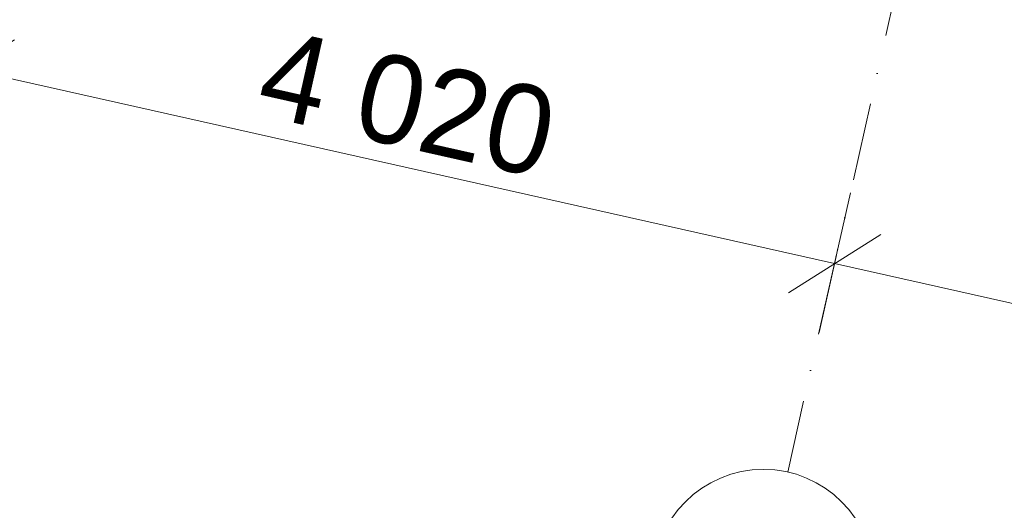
# Model space of a CAD drawing. Header units: millimetres. Extents: x -7145539 to 8272368, y 6117771 to 6337028.
# Tile 5 of 213: x -6866541 to -6862082, y 6126784 to 6129006. Entities that reach past the tile are written whole.
import ezdxf
from ezdxf.enums import TextEntityAlignment as Align

# ---------------------------------------------------------------- set-up
doc = ezdxf.new("R2010")
doc.units = ezdxf.units.MM
doc.header["$MEASUREMENT"] = 0
doc.linetypes.add('Штрихпунктирная', pattern=[670.277762, 352.777767, -176.388884, 0, -141.111112])
doc.layers.add('АР-Чертеж-Оси_Осевые размеры.АР', color=7, linetype='Continuous')
doc.layers.add('АР-Чертеж-Оси_Осевые размеры.АР_Ном._пера__1', color=7, linetype='Continuous', lineweight=0)
doc.layers.add('АР-Чертеж-Оси_Осевые размеры.АР_Ном._пера__120', color=7, linetype='Continuous', lineweight=0)
doc.styles.add('РЎР“Р•РќР•Р\xa0Р\x98Р\xa0_РЎРўР\x98Р›Р¬_2', font='GOTHIC.TTF')
doc.dimstyles.new('СГЕНЕРИР_СТИЛЬ__11', dxfattribs={"dimtxt": 400, "dimasz": 332.5, "dimexe": 0.18, "dimexo": 0.0625, "dimgap": 0, "dimtad": 1, "dimdec": 0, "dimzin": 0, "dimdsep": 46, "dimtxsty": 'РЎР“Р•РќР•Р\xa0Р\x98Р\xa0_РЎРўР\x98Р›Р¬_2', "dimblk": 'ARROWHEAD_6', "dimblk1": 'ARROWHEAD_6', "dimblk2": 'ARROWHEAD_6', "dimcen": 0.09, "dimse1": 1, "dimse2": 1, "dimclrd": 7, "dimclre": 7, "dimclrt": 7, "dimazin": 0, "dimtfac": 1, "dimtdec": 4, "dimtmove": 0, "dimatfit": 3, "dimfxl": 1, "dimtolj": 1, "dimtzin": 0, "dimarcsym": 0})

# ---------------------------------------------------------------- blocks, each defined once
blk = doc.blocks.new('Стандартный Маркер Сетки[133]_1', base_point=(-6858062.3, 6149223.3))
at = {"layer": 'АР-Чертеж-Оси_Осевые размеры.АР_Ном._пера__120', "color": 7, "linetype": 'Штрихпунктирная', "lineweight": 0}
for p, q in [((-6858281.5, 6148247.6), (-6862844, 6127933.2)), ((-6862844, 6127933.2), (-6863063.1, 6126957.5))]:
    blk.add_line(p, q, dxfattribs=at)
at = {"layer": 'АР-Чертеж-Оси_Осевые размеры.АР_Ном._пера__120', "color": 7, "linetype": 'Continuous', "lineweight": 0}
blk.add_circle((-6863172.7, 6126469.7), 500, dxfattribs=at)
at = {"layer": 'АР-Чертеж-Оси_Осевые размеры.АР_Ном._пера__120', "color": 7, "linetype": 'Штрихпунктирная', "lineweight": 0}
blk.add_point((-6862844, 6127933.2), dxfattribs=at)
blk.add_point((-6862844, 6127933.2), dxfattribs=at)
at = {"layer": 'АР-Чертеж-Оси_Осевые размеры.АР_Ном._пера__120', "color": 7, "lineweight": 0, "style": 'РЎР“Р•РќР•Р\xa0Р\x98Р\xa0_РЎРўР\x98Р›Р¬_2'}
blk.add_attdef('AC_MarkerText_1', text='', height=350, rotation=347.3417, dxfattribs=at).set_placement((-6863102.7, 6126650.8), align=Align.TOP_CENTER)
blk = doc.blocks.new('Стандартный Маркер Сетки[188]_1', base_point=(-6858062.3, 6149223.3))
at = {"layer": 'АР-Чертеж-Оси_Осевые размеры.АР_Ном._пера__120', "color": 7, "linetype": 'Штрихпунктирная', "lineweight": 0}
for p, q in [((-6858281.5, 6148247.6), (-6862844, 6127933.2)), ((-6862844, 6127933.2), (-6863063.1, 6126957.5))]:
    blk.add_line(p, q, dxfattribs=at)
at = {"layer": 'АР-Чертеж-Оси_Осевые размеры.АР_Ном._пера__120', "color": 7, "linetype": 'Continuous', "lineweight": 0}
blk.add_circle((-6863172.7, 6126469.7), 500, dxfattribs=at)
at = {"layer": 'АР-Чертеж-Оси_Осевые размеры.АР_Ном._пера__120', "color": 7, "linetype": 'Штрихпунктирная', "lineweight": 0}
blk.add_point((-6862844, 6127933.2), dxfattribs=at)
blk.add_point((-6862844, 6127933.2), dxfattribs=at)
at = {"layer": 'АР-Чертеж-Оси_Осевые размеры.АР_Ном._пера__120', "color": 7, "lineweight": 0, "style": 'РЎР“Р•РќР•Р\xa0Р\x98Р\xa0_РЎРўР\x98Р›Р¬_2'}
blk.add_attdef('AC_MarkerText_1', text='', height=350, rotation=347.3417, dxfattribs=at).set_placement((-6863102.7, 6126650.8), align=Align.TOP_CENTER)
blk = doc.blocks.new('*D1261', base_point=(-6256761.3, 6562677.8))
at = {"layer": 'АР-Чертеж-Оси_Осевые размеры.АР_Ном._пера__1', "color": 7, "linetype": 'Continuous', "lineweight": 0, "transparency": 16777216}
for p, q in [((-6870113.8, 6129196.5), (-6869970, 6129836.8)), ((-6869832.8, 6129649.1), (-6870251, 6129384.3)), ((-6870041.9, 6129516.7), (-6866773.4, 6128782.6)), ((-6866845.3, 6128462.4), (-6866701.5, 6129102.7)), ((-6866564.3, 6128915), (-6866982.4, 6128650.2)), ((-6866773.4, 6128782.6), (-6862851, 6127901.7))]:
    blk.add_line(p, q, dxfattribs=at)
at = {"layer": 'АР-Чертеж-Оси_Осевые размеры.АР_Ном._пера__1', "color": 7, "lineweight": 0, "transparency": 16777216, "insert": (-6869077.9, 6129382.2), "char_height": 400, "attachment_point": 7, "rotation": 347.3417, "style": 'РЎР“Р•РќР•Р\xa0Р\x98Р\xa0_РЎРўР\x98Р›Р¬_2'}
blk.add_mtext('\\A1;{\\pql;\\fCentury Gothic|b0|i0|c204|p0;\\W1.000000;3\xa0350}', dxfattribs=at)
blk = doc.blocks.new('ARROWHEAD_6')
at = {"color": 0, "linetype": 'Continuous', "lineweight": 0}
for p, q in [((-0.5, -0.5), (0.5, 0.5)), ((0, 0), (-1, 0))]:
    blk.add_line(p, q, dxfattribs=at)
blk = doc.blocks.new('*D1262', base_point=(-6256761.3, 6562677.8))
at = {"layer": 'АР-Чертеж-Оси_Осевые размеры.АР_Ном._пера__1', "color": 7, "linetype": 'Continuous', "lineweight": 0, "transparency": 16777216}
for p, q in [((-6866564.3, 6128915), (-6866982.4, 6128650.2)), ((-6866773.4, 6128782.6), (-6862851, 6127901.7)), ((-6862923, 6127581.5), (-6862779.1, 6128221.8)), ((-6862642, 6128034.1), (-6863060.1, 6127769.3)), ((-6862851, 6127901.7), (-6859494.6, 6127147.8))]:
    blk.add_line(p, q, dxfattribs=at)
at = {"layer": 'АР-Чертеж-Оси_Осевые размеры.АР_Ном._пера__1', "color": 7, "lineweight": 0, "transparency": 16777216, "insert": (-6865482.5, 6128574.7), "char_height": 400, "attachment_point": 7, "rotation": 347.3417, "style": 'РЎР“Р•РќР•Р\xa0Р\x98Р\xa0_РЎРўР\x98Р›Р¬_2'}
blk.add_mtext('\\A1;{\\pql;\\fCentury Gothic|b0|i0|c204|p0;\\W1.000000;4\xa0020}', dxfattribs=at)
blk = doc.blocks.new('*D1263', base_point=(-6256761.3, 6562677.8))
at = {"layer": 'АР-Чертеж-Оси_Осевые размеры.АР_Ном._пера__1', "color": 7, "linetype": 'Continuous', "lineweight": 0, "transparency": 16777216}
for p, q in [((-6862923, 6127581.5), (-6862779.1, 6128221.8)), ((-6862642, 6128034.1), (-6863060.1, 6127769.3)), ((-6862851, 6127901.7), (-6859494.6, 6127147.8)), ((-6859566.5, 6126827.7), (-6859422.7, 6127468)), ((-6859285.5, 6127280.2), (-6859703.7, 6127015.4)), ((-6859494.6, 6127147.8), (-6856040.7, 6126372.1))]:
    blk.add_line(p, q, dxfattribs=at)
at = {"layer": 'АР-Чертеж-Оси_Осевые размеры.АР_Ном._пера__1', "color": 7, "lineweight": 0, "transparency": 16777216, "insert": (-6861843.1, 6127757.3), "char_height": 400, "attachment_point": 7, "rotation": 347.3417, "style": 'РЎР“Р•РќР•Р\xa0Р\x98Р\xa0_РЎРўР\x98Р›Р¬_2'}
blk.add_mtext('\\A1;{\\pql;\\fCentury Gothic|b0|i0|c204|p0;\\W1.000000;3\xa0440}', dxfattribs=at)

msp = doc.modelspace()

# ---------------------------------------------------------------- block references
at = {"layer": 'АР-Чертеж-Оси_Осевые размеры.АР', "color": 8, "linetype": 'Continuous', "lineweight": 15}
for name in ['Стандартный Маркер Сетки[133]_1', 'Стандартный Маркер Сетки[188]_1']:
    msp.add_blockref(name, (-6858062.3, 6149223.3), dxfattribs=at)

# ---------------------------------------------------------------- dimensions: what is measured, and where the dimension line sits
at = {"layer": 'АР-Чертеж-Оси_Осевые размеры.АР', "color": 7, "linetype": 'Continuous', "lineweight": 0}
for base, p1, p2, picture, middle in [((-6866773.4, 6128782.6), (-6870254, 6128572.6), (-6866985.4, 6127838.5), '*D1261', (-6868364.6, 6129426.9)), ((-6862851, 6127901.7), (-6866985.4, 6127838.5), (-6863063.1, 6126957.5), '*D1262', (-6864769.1, 6128619.4)), ((-6859494.6, 6127147.8), (-6863063.1, 6126957.5), (-6859816.2, 6125715.9), '*D1263', (-6861129.8, 6127802))]:
    dim = msp.add_linear_dim(base=base, p1=p1, p2=p2, angle=347.3417, dimstyle='СГЕНЕРИР_СТИЛЬ__11', dxfattribs=at)
    dim.commit()
    dim.dimension.update_dxf_attribs({"geometry": picture, "text_midpoint": middle, "dimtype": 160, "text_rotation": 347.3417})

doc.saveas('drawing.dxf')
